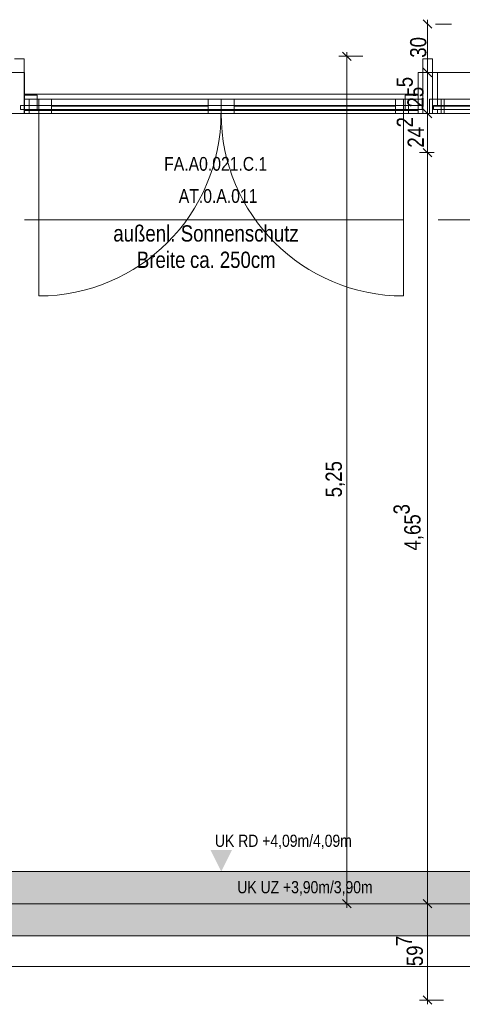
# Model space of a CAD drawing. Extents: x -620 to 300, y 62 to 1162.
# Tile 19 of 49: x -68 to -13, y 207 to 329. Entities that reach past the tile are written whole.
import ezdxf
from ezdxf.lldxf.tags import DXFTag

# ---------------------------------------------------------------- set-up
doc = ezdxf.new("R2010")
doc.units = 0
doc.layers.get('0').update_dxf_attribs({"lineweight": 13})
for name, color, linetype, lineweight, true_color in [('00_Beschriftung UZ', 3, 'Continuous', 35, 0x00ff00), ('30 -33 Aussenwände- 7 Fassade_ Elemente', 7, 'Continuous', 9, 0x00aacc), ('30 -34 Innenwände- 2 nichttragend', 7, 'Continuous', 18, 0xff7fe6), ('30 -35 Decken- 1 Konstruktion-Träger- Stahlbeton', 7, 'Continuous', 13, 0x33aa00), ('70 -72 Beschriftung- 1 Beschriftung allgemein', 7, 'Continuous', 9, 0xff6633), ('70 -76 Bemaßung- 2 Allgemein', 9, 'Continuous', 5, 0x808080), ('iwb_Schraffur_Unterzug', 7, 'Continuous', 5, 0xffffcc)]:
    doc.layers.add(name, color=color, linetype=linetype, lineweight=lineweight, true_color=true_color)
doc.layers.add('70 -71 Achsen- 1 Gebäudeachsen', color=7, linetype='STRICHPUNKT2-A06G945V8I', lineweight=18)
doc.styles.get("Standard").update_dxf_attribs({"font": 'ARIALN.TTF'})
tags = doc.linetypes.add('fein_strichliert-A06G945W8I', pattern=[4, 1, -2, 1]).pattern_tags.tags
tags[8:9] = [DXFTag(74, 4), DXFTag(75, 0), DXFTag(340, '0'), DXFTag(46, 0.0), DXFTag(50, 0.0), DXFTag(44, 0.0), DXFTag(45, 0.0)]
tags[6:7] = [DXFTag(74, 4), DXFTag(75, 0), DXFTag(340, '0'), DXFTag(46, 0.0), DXFTag(50, 0.0), DXFTag(44, 0.0), DXFTag(45, 0.0)]
tags[4:5] = [DXFTag(74, 4), DXFTag(75, 0), DXFTag(340, '0'), DXFTag(46, 0.0), DXFTag(50, 0.0), DXFTag(44, 0.0), DXFTag(45, 0.0)]
tags = doc.linetypes.add('STRICHPUNKT2-A06G945V8I', pattern=[12.7, 6.35, -3.175, 0, -3.175]).pattern_tags.tags
tags[10:11] = [DXFTag(74, 4), DXFTag(75, 0), DXFTag(340, '0'), DXFTag(46, 0.0), DXFTag(50, 0.0), DXFTag(44, 0.0), DXFTag(45, 0.0)]
tags[8:9] = [DXFTag(74, 4), DXFTag(75, 0), DXFTag(340, '0'), DXFTag(46, 0.0), DXFTag(50, 0.0), DXFTag(44, 0.0), DXFTag(45, 0.0)]
tags[6:7] = [DXFTag(74, 4), DXFTag(75, 0), DXFTag(340, '0'), DXFTag(46, 0.0), DXFTag(50, 0.0), DXFTag(44, 0.0), DXFTag(45, 0.0)]
tags[4:5] = [DXFTag(74, 4), DXFTag(75, 0), DXFTag(340, '0'), DXFTag(46, 0.0), DXFTag(50, 0.0), DXFTag(44, 0.0), DXFTag(45, 0.0)]

# ---------------------------------------------------------------- blocks, each defined once
blk = doc.blocks.new('Referenz-A06G945X8I')
at = {"layer": '00_Beschriftung UZ', "color": 0, "lineweight": -2}
for points in [[(-44.41, 226.12), (-43.08, 223.45), (-41.74, 226.12)], [(-44.41, 220.78), (-43.08, 223.45), (-41.74, 220.78)]]:
    blk.add_solid(points, dxfattribs=at)
at = {"layer": '30 -33 Aussenwände- 7 Fassade_ Elemente', "color": 0, "linetype": 'Continuous', "lineweight": -2, "ltscale": 0.13}
for p, q in [((-68.71, 324.15), (-67.51, 324.15)), ((-67.51, 324.15), (-67.51, 317.35)), ((-18.08, 324.15), (-16.88, 324.15)), ((-18.08, 317.35), (-18.08, 324.15)), ((-16.88, 324.15), (-16.88, 317.35)), ((-67.48, 317.85), (-67.48, 319.65)), ((-67.48, 319.65), (-65.88, 319.65)), ((-65.88, 319.65), (-65.88, 317.85)), ((-20.28, 319.65), (-18.68, 319.65)), ((-20.28, 317.85), (-20.28, 319.65)), ((-18.68, 319.65), (-18.68, 317.85)), ((-67.51, 317.35), (-67.51, 319.15)), ((-67.51, 319.15), (-65.71, 319.15)), ((-66.88, 317.35), (-66.88, 319.15)), ((-66.88, 319.15), (-18.08, 319.15)), ((-65.71, 319.15), (-64.11, 319.15)), ((-65.71, 319.15), (-65.71, 317.35)), ((-43.08, 319.15), (-65.68, 319.15)), ((-65.68, 319.15), (-65.68, 317.35)), ((-64.11, 319.15), (-64.11, 317.35)), ((-44.68, 317.35), (-44.68, 319.15)), ((-44.68, 319.15), (-43.08, 319.15)), ((-43.08, 319.15), (-43.08, 317.35)), ((-43.08, 317.35), (-43.08, 319.15)), ((-43.08, 319.15), (-41.48, 319.15)), ((-43.08, 319.15), (-20.48, 319.15)), ((-41.48, 319.15), (-41.48, 317.35)), ((-21.48, 317.35), (-21.48, 319.15)), ((-21.48, 319.15), (-19.88, 319.15)), ((-20.48, 319.15), (-20.48, 317.35)), ((-19.88, 317.35), (-19.88, 319.15)), ((-19.88, 319.15), (-18.08, 319.15)), ((-18.08, 319.15), (-18.08, 317.35)), ((-17.25, 319.15), (-15.45, 319.15)), ((-17.25, 317.35), (-17.25, 319.15)), ((-15.81, 319.15), (33.39, 319.15)), ((-15.81, 317.35), (-15.81, 319.15)), ((-15.45, 319.15), (-15.45, 317.35)), ((-67.51, 317.35), (-68.71, 317.35)), ((-65.71, 317.35), (-67.51, 317.35)), ((-65.88, 317.85), (-67.48, 317.85)), ((-18.08, 317.35), (-66.88, 317.35)), ((-64.11, 317.35), (-65.71, 317.35)), ((-65.68, 317.35), (-43.08, 317.35)), ((-64.11, 318.25), (-44.68, 318.25)), ((-43.08, 317.35), (-44.68, 317.35)), ((-20.48, 317.35), (-43.08, 317.35)), ((-41.48, 317.35), (-43.08, 317.35)), ((-21.48, 318.25), (-41.48, 318.25)), ((-19.88, 317.35), (-21.48, 317.35)), ((-18.68, 317.85), (-20.28, 317.85)), ((-18.08, 317.35), (-19.88, 317.35)), ((-16.88, 317.35), (-18.08, 317.35)), ((-15.45, 317.35), (-17.25, 317.35)), ((-16.88, 318.25), (33.12, 318.25)), ((33.39, 317.35), (-15.81, 317.35))]:
    blk.add_line(p, q, dxfattribs=at)
at = {"layer": '30 -33 Aussenwände- 7 Fassade_ Elemente', "color": 0, "linetype": 'fein_strichliert-A06G945W8I', "lineweight": -2, "ltscale": 0.13}
for p, q in [((-67.48, 319.75), (-18.68, 319.75)), ((-67.48, 317.75), (-18.68, 317.75)), ((-65.88, 317.85), (-43.08, 317.85)), ((-65.68, 294.75), (-65.68, 317.35)), ((-20.28, 317.85), (-43.08, 317.85)), ((-20.48, 294.75), (-20.48, 317.35)), ((31.62, 211.65), (-447.78, 211.65))]:
    blk.add_line(p, q, dxfattribs=at)
for centre, major_axis in [((-65.71, 317.35), (0, -22.6)), ((-20.48, 317.35), (-22.6, 0))]:
    blk.add_ellipse(centre, major_axis=major_axis, ratio=1, start_param=0, end_param=1.570796, dxfattribs=at)
at = {"layer": '30 -34 Innenwände- 2 nichttragend', "color": 0, "lineweight": -2}
for p, q in [((-121.08, 322.45), (-67.48, 322.45)), ((-67.48, 322.45), (-69.88, 322.45)), ((-67.48, 322.45), (-67.48, 318.35)), ((-18.68, 322.45), (-18.68, 318.35)), ((-16.28, 322.45), (-18.68, 322.45)), ((-18.68, 322.45), (34.92, 322.45)), ((-16.28, 318.35), (-16.28, 322.45)), ((-67.48, 317.35), (-121.08, 317.35)), ((-69.88, 317.35), (-67.48, 317.35)), ((-67.98, 318.35), (-18.18, 318.35)), ((-18.18, 318.35), (-67.98, 318.35)), ((-67.98, 317.85), (-67.98, 318.35)), ((-67.98, 318.35), (-67.48, 318.35)), ((-67.98, 318.35), (-67.98, 317.85)), ((-67.48, 317.85), (-67.98, 317.85)), ((-18.18, 317.85), (-67.98, 317.85)), ((-67.98, 317.85), (-18.18, 317.85)), ((-67.48, 317.35), (-67.48, 317.85)), ((-18.68, 318.35), (-18.18, 318.35)), ((-18.68, 317.85), (-18.68, 317.35)), ((-18.18, 317.85), (-18.68, 317.85)), ((34.92, 317.35), (-18.68, 317.35)), ((-18.68, 317.35), (-16.28, 317.35)), ((-18.18, 318.35), (-18.18, 317.85)), ((-18.18, 318.35), (-18.18, 317.85)), ((-16.78, 318.35), (-16.78, 317.85)), ((-16.78, 318.35), (-16.28, 318.35)), ((33.02, 318.35), (-16.78, 318.35)), ((-16.78, 317.85), (-16.78, 318.35)), ((-16.78, 318.35), (33.02, 318.35)), ((33.02, 317.85), (-16.78, 317.85)), ((-16.28, 317.85), (-16.78, 317.85)), ((-16.78, 317.85), (33.02, 317.85)), ((-16.28, 317.35), (-16.28, 317.85))]:
    blk.add_line(p, q, dxfattribs=at)
at = {"layer": '30 -35 Decken- 1 Konstruktion-Träger- Stahlbeton', "color": 0, "linetype": 'fein_strichliert-A06G945W8I', "lineweight": -2, "ltscale": 0.13}
for p, q in [((-451.58, 223.45), (35.42, 223.45)), ((-451.58, 215.45), (35.42, 215.45))]:
    blk.add_line(p, q, dxfattribs=at)
at = {"layer": '70 -71 Achsen- 1 Gebäudeachsen', "color": 0, "linetype": 'STRICHPUNKT2-A06G945V8I', "lineweight": -2, "ltscale": 0.13}
blk.add_line((-538.63, 219.45), (76.5, 219.45), dxfattribs=at)
at = {"layer": '70 -72 Beschriftung- 1 Beschriftung allgemein', "color": 0, "linetype": 'Continuous', "lineweight": -2, "ltscale": 0.13}
for p, q in [((-20.48, 304.19), (-67.48, 304.19)), ((30.82, 304.19), (-16.18, 304.19))]:
    blk.add_line(p, q, dxfattribs=at)
at = {"layer": '70 -76 Bemaßung- 2 Allgemein', "color": 0, "linetype": 'Continuous', "lineweight": -2, "ltscale": 0.13}
for p, q in [((-18.05, 328.98), (-16.99, 327.92)), ((-17.52, 328.95), (-17.52, 327.39)), ((-14.52, 328.45), (-16.52, 328.45)), ((-17.52, 323.51), (-17.52, 327.39)), ((-28.05, 324.98), (-26.99, 323.92)), ((-27.52, 324.95), (-27.52, 323.39)), ((-25.52, 324.45), (-28.52, 324.45)), ((-27.52, 220.51), (-27.52, 323.39)), ((-17.52, 321.95), (-17.52, 323.51)), ((-18.05, 322.98), (-16.99, 321.92)), ((-16.99, 321.92), (-18.05, 322.98)), ((-17.52, 322.95), (-17.52, 321.39)), ((-15.68, 322.45), (-16.52, 322.45)), ((-15.68, 322.45), (-16.52, 322.45)), ((-17.52, 318.41), (-17.52, 321.39)), ((-18.05, 317.88), (-16.99, 316.82)), ((-16.99, 316.82), (-18.05, 317.88)), ((-17.52, 316.85), (-17.52, 318.41)), ((-17.52, 317.85), (-17.52, 316.29)), ((-15.68, 317.35), (-16.52, 317.35)), ((-15.68, 317.35), (-16.52, 317.35)), ((-17.52, 313.57), (-17.52, 316.29)), ((-17.52, 312.01), (-17.52, 313.57)), ((-16.67, 312.51), (-18.52, 312.51)), ((-16.67, 312.51), (-18.52, 312.51)), ((-16.99, 311.98), (-18.05, 313.04)), ((-18.05, 313.04), (-16.99, 311.98)), ((-17.52, 313.01), (-17.52, 311.45)), ((-17.52, 220.51), (-17.52, 311.45)), ((-26.99, 218.92), (-28.05, 219.98)), ((-27.52, 218.95), (-27.52, 220.51)), ((-16.99, 218.92), (-18.05, 219.98)), ((-18.05, 219.98), (-16.99, 218.92)), ((-17.52, 218.95), (-17.52, 220.51)), ((-17.52, 219.95), (-17.52, 218.39)), ((-25.52, 219.45), (-28.52, 219.45)), ((-15.52, 219.45), (-18.52, 219.45)), ((-15.52, 219.45), (-18.52, 219.45)), ((-17.52, 208.57), (-17.52, 218.39)), ((-15.52, 207.51), (-18.52, 207.51)), ((-16.99, 206.98), (-18.05, 208.04)), ((-17.52, 207.01), (-17.52, 208.57))]:
    blk.add_line(p, q, dxfattribs=at)
at = {"layer": '00_Beschriftung UZ', "color": 0, "linetype": 'ByBlock', "lineweight": -2, "ltscale": 0.13, "char_height": 1.5103, "attachment_point": 1}
for s, insert in [('{\\fArial Narrow;UK RD +4,09m/4,09m}', (-43.86, 228)), ('{\\fArial Narrow;UK UZ +3,90m/3,90m}', (-41.09, 222.25))]:
    blk.add_mtext(s, dxfattribs=dict(at, insert=insert))
at = {"layer": '70 -72 Beschriftung- 1 Beschriftung allgemein', "color": 0, "linetype": 'Continuous', "lineweight": -2, "ltscale": 0.13, "attachment_point": 1}
for s, insert, char_height in [('{\\fArial Narrow;FA.A0.021.C.1}', (-50.15, 311.97), 1.7), ('{\\fArial Narrow;AT.0.A.011}', (-48.34, 307.99), 1.7), ('{\\fArial Narrow;außenl.}', (-56.46, 303.51), 2.0138), ('{\\fArial Narrow;Sonnenschutz}', (-48.1, 303.51), 2.0138), ('{\\fArial Narrow;Breite}', (-53.54, 300.24), 2.0138), ('{\\fArial Narrow;250cm}', (-43.26, 300.24), 2.0138), ('{\\fArial Narrow;ca.}', (-46.95, 300.24), 2.0138)]:
    blk.add_mtext(s, dxfattribs=dict(at, insert=insert, char_height=char_height))
at = {"layer": '70 -76 Bemaßung- 2 Allgemein', "color": 0, "linetype": 'Continuous', "lineweight": -2, "ltscale": 0.13, "char_height": 2.0138, "attachment_point": 1, "rotation": 90}
for s, insert in [('{\\fArial Narrow;30}', (-19.67, 324.27)), ('{\\fArial Narrow;5}', (-21.35, 320.61)), ('{\\fArial Narrow;25}', (-20.01, 318.11)), ('{\\fArial Narrow;2}', (-21.32, 315.64)), ('{\\fArial Narrow;24}', (-19.97, 313.13)), ('{\\fArial Narrow;5,25}', (-30.14, 269.8)), ('{\\fArial Narrow;3}', (-21.73, 267.68)), ('{\\fArial Narrow;4,65}', (-20.39, 263.21)), ('{\\fArial Narrow;7}', (-21.43, 214.19)), ('{\\fArial Narrow;59}', (-20.09, 211.71))]:
    blk.add_mtext(s, dxfattribs=dict(at, insert=insert))
blk = doc.blocks.new('Referenz-A06G945Z8I')
at = {"layer": 'iwb_Schraffur_Unterzug', "linetype": 'Continuous', "ltscale": 0.13}
for points in [[(-447.2, 219.45), (-447.2, 223.45), (76.5, 223.45)], [(-447.2, 219.45), (76.5, 223.45), (76.5, 220.52)], [(-447.2, 219.45), (76.5, 220.52), (76.5, 218.39)], [(-447.2, 219.45), (76.5, 218.39), (76.5, 215.45)], [(-447.2, 219.45), (76.5, 215.45), (-447.2, 215.45)]]:
    blk.add_solid(points, dxfattribs=at)

msp = doc.modelspace()

# ---------------------------------------------------------------- block references
at = {"color": 8, "lineweight": 13, "ltscale": 0.13, "true_color": 0x808080}
msp.add_blockref('Referenz-A06G945X8I', (0, 0), dxfattribs=at)
at = {"color": 8, "lineweight": 25, "ltscale": 0.25, "true_color": 0x808080}
msp.add_blockref('Referenz-A06G945Z8I', (0, 0), dxfattribs=at)

doc.saveas('drawing.dxf')
